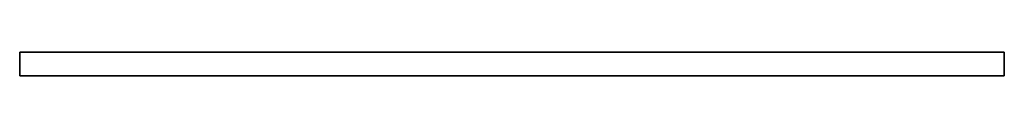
# Model space of a CAD drawing. Header units: millimetres. Extents: x 0 to 2000, y 0 to 48.
import ezdxf

# ---------------------------------------------------------------- set-up
doc = ezdxf.new("R2010")
doc.units = ezdxf.units.MM
doc.header["$LTSCALE"] = 10
doc.layers.add('--Decke1_BESCH_sich_laufhor_hilf', color=1, linetype='Continuous')
doc.layers.add('--Decke1_BESCH_sich_laufhor_hilf_wnz', color=1, linetype='Continuous')

msp = doc.modelspace()

# ---------------------------------------------------------------- linework, layer by layer
at = {"layer": '--Decke1_BESCH_sich_laufhor_hilf_wnz'}
msp.add_polyline3d([(0, 0, 0), (0, 0, 0), (0, 0, 0), (0, 0, 0), (0, 0, 0), (0, 0, 0), (0, 48, 0), (0, 48, 13.5), (0, 0, 13.5), (0, 48, 13.5), (2000, 48, 13.5), (2000, 0, 13.5), (2000, 48, 13.5), (2000, 48, 0), (2000, 0, 0), (2000, 48, 0), (0, 48, 0), (0, 0, 0), (0, 0, 13.5), (2000, 0, 13.5), (2000, 0, 0), (0, 0, 0)], dxfattribs=at)

# ---------------------------------------------------------------- meshes
at = {"layer": '--Decke1_BESCH_sich_laufhor_hilf'}
mesh = msp.add_polymesh((6, 3), dxfattribs=at)
for k, corner in enumerate([(2000, 0), (2000, 48), (2000, 48), (0, 0), (0, 48), (0, 48), (0, 0, 13.5), (0, 48, 13.5), (0, 48), (2000, 0, 13.5), (2000, 48, 13.5), (2000, 48), (2000, 0, 13.5), (2000, 0, 13.5), (2000, 0), (0, 0, 13.5), (0, 0, 13.5), (0, 0)]):
    mesh.set_mesh_vertex(divmod(k, 3), corner)

doc.saveas('drawing.dxf')
